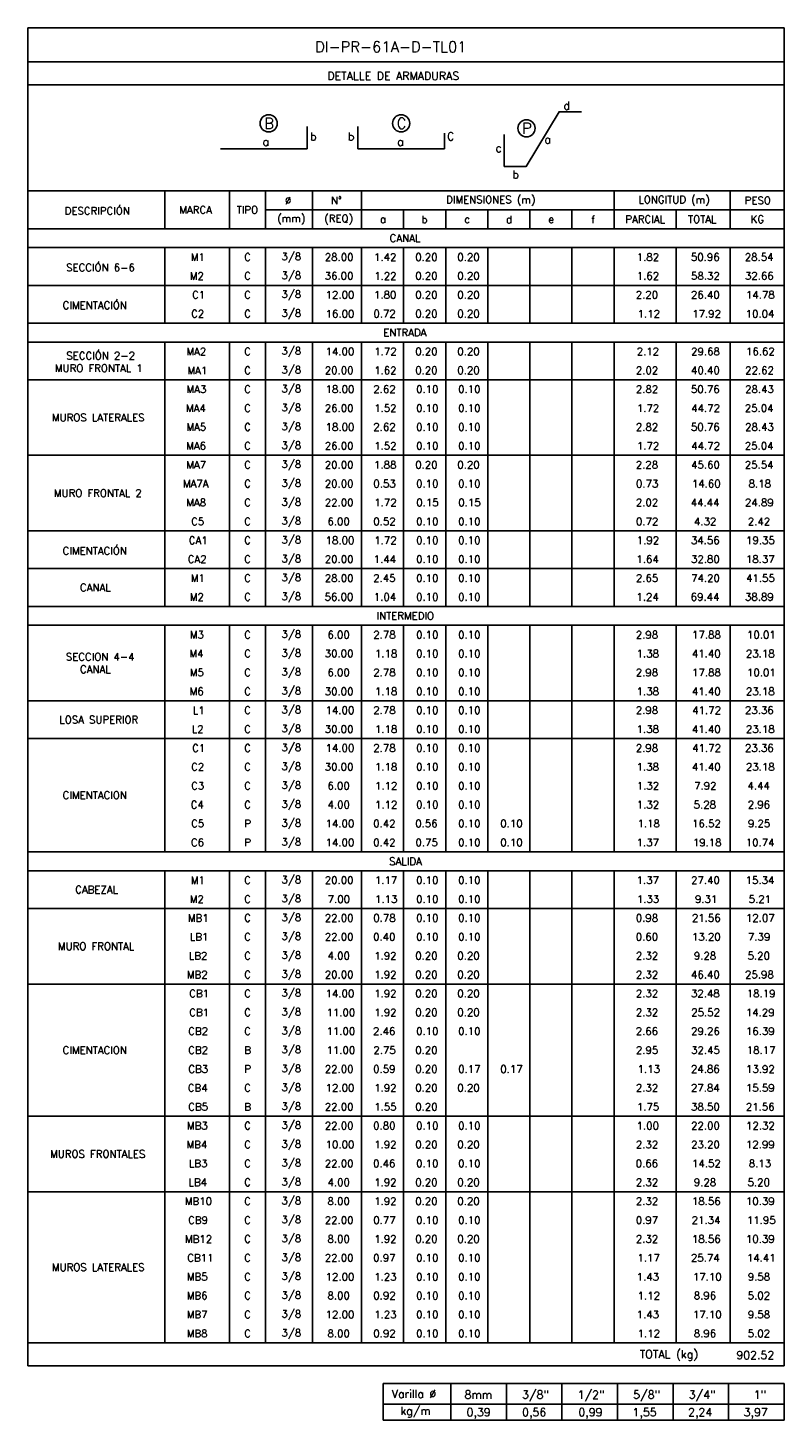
# Model space of a CAD drawing. Header units: metres. Extents: x -260 to 410, y 23 to 160.
# Tile 2 of 15: x -196 to -170, y 32 to 78. Entities that reach past the tile are written whole.
import ezdxf
from ezdxf.enums import TextEntityAlignment as Align

# ---------------------------------------------------------------- set-up
doc = ezdxf.new("R2010")
doc.units = ezdxf.units.M
for name, color, linetype in [('XREF-SE-CUADROS DE DESPIECE - HUAURA_PQT4$0$21', 3, 'Continuous'), ('XREF-SE-CUADROS DE DESPIECE - HUAURA_PQT4$0$21C', 3, 'Continuous'), ('XREF-SE-CUADROS DE DESPIECE - HUAURA_PQT4$0$23', 2, 'Continuous'), ('XREF-SE-CUADROS DE DESPIECE - HUAURA_PQT4$0$S-ANNO-TEXT', 7, 'Continuous'), ('XREF-SE-CUADROS DE DESPIECE - HUAURA_PQT4$0$S-LNWK-0006', 1, 'Continuous')]:
    doc.layers.add(name, color=color, linetype=linetype)
doc.styles.add('XREF-SE-CUADROS DE DESPIECE - HUAURA_PQT4$0$TEGEPSA 100', font='romans.shx')

# ---------------------------------------------------------------- blocks, each defined once
blk = doc.blocks.new('XREF-SE-CUADROS DE DESPIECE - HUAURA_PQT4')
at = {"layer": 'XREF-SE-CUADROS DE DESPIECE - HUAURA_PQT4$0$21'}
for p, q in [((-190.948, 72.91), (-190.948, 71.643)), ((-188.782, 72.91), (-188.782, 71.643)), ((-187.569, 72.91), (-187.569, 71.643)), ((-185.999, 72.91), (-185.999, 71.643)), ((-184.35, 72.91), (-184.35, 71.643)), ((-175.883, 72.91), (-175.883, 71.643)), ((-171.987, 72.91), (-171.987, 71.643)), ((-187.569, 72.276), (-170.179, 72.276)), ((-182.939, 72.276), (-182.939, 71.643)), ((-181.527, 72.276), (-181.527, 71.643)), ((-180.116, 72.276), (-180.116, 71.643)), ((-178.705, 72.276), (-178.705, 71.643)), ((-177.294, 72.276), (-177.294, 71.643)), ((-173.796, 72.276), (-173.796, 71.643)), ((-195.538, 71.643), (-170.179, 71.643)), ((-195.538, 71.01), (-170.179, 71.01)), ((-190.948, 71.01), (-190.948, 68.476)), ((-188.782, 71.01), (-188.782, 68.476)), ((-187.569, 71.01), (-187.569, 68.476)), ((-185.999, 71.01), (-185.999, 68.476)), ((-184.35, 71.01), (-184.35, 68.476)), ((-182.939, 71.01), (-182.939, 68.476)), ((-181.527, 71.01), (-181.527, 68.476)), ((-180.116, 71.01), (-180.116, 68.476)), ((-178.705, 71.01), (-178.705, 68.476)), ((-177.294, 71.01), (-177.294, 68.476)), ((-175.883, 71.01), (-175.883, 68.476)), ((-173.796, 71.01), (-173.796, 68.476)), ((-171.987, 71.01), (-171.987, 68.476)), ((-195.538, 69.743), (-170.179, 69.743)), ((-195.538, 68.476), (-170.179, 68.476)), ((-195.538, 67.843), (-170.179, 67.843)), ((-190.948, 67.843), (-190.948, 58.976)), ((-188.782, 67.843), (-188.782, 58.976)), ((-187.569, 67.843), (-187.569, 58.976)), ((-185.999, 67.843), (-185.999, 58.976)), ((-184.35, 67.843), (-184.35, 58.976)), ((-182.939, 67.843), (-182.939, 58.976)), ((-181.527, 67.843), (-181.527, 58.976)), ((-180.116, 67.843), (-180.116, 58.976)), ((-178.705, 67.843), (-178.705, 58.976)), ((-177.294, 67.843), (-177.294, 58.976)), ((-175.883, 67.843), (-175.883, 58.976)), ((-173.796, 67.843), (-173.796, 58.976)), ((-171.987, 67.843), (-171.987, 58.976)), ((-195.538, 66.576), (-170.179, 66.576)), ((-195.538, 64.043), (-170.179, 64.043)), ((-195.538, 61.51), (-170.179, 61.51)), ((-195.538, 60.243), (-170.179, 60.243)), ((-195.538, 58.976), (-170.179, 58.976)), ((-195.538, 58.343), (-170.179, 58.343)), ((-190.948, 58.343), (-190.948, 50.743)), ((-188.782, 58.343), (-188.782, 50.743)), ((-187.569, 58.343), (-187.569, 50.743)), ((-185.999, 58.343), (-185.999, 50.743)), ((-184.35, 58.343), (-184.35, 50.743)), ((-182.939, 58.343), (-182.939, 50.743)), ((-181.527, 58.343), (-181.527, 50.743)), ((-180.116, 58.343), (-180.116, 50.743)), ((-178.705, 58.343), (-178.705, 50.743)), ((-177.294, 58.343), (-177.294, 50.743)), ((-175.883, 58.343), (-175.883, 50.743)), ((-173.796, 58.343), (-173.796, 50.743)), ((-171.987, 58.343), (-171.987, 50.743)), ((-195.538, 55.81), (-170.179, 55.81)), ((-195.538, 54.543), (-170.179, 54.543)), ((-195.538, 50.743), (-170.179, 50.743)), ((-195.538, 50.11), (-170.179, 50.11)), ((-190.948, 50.11), (-190.948, 34.276)), ((-188.782, 50.11), (-188.782, 34.276)), ((-187.569, 50.11), (-187.569, 34.276)), ((-185.999, 50.11), (-185.999, 34.276)), ((-184.35, 50.11), (-184.35, 34.276)), ((-182.939, 50.11), (-182.939, 34.276)), ((-181.527, 50.11), (-181.527, 34.276)), ((-180.116, 50.11), (-180.116, 34.276)), ((-178.705, 50.11), (-178.705, 34.276)), ((-177.294, 50.11), (-177.294, 34.276)), ((-175.883, 50.11), (-175.883, 34.276)), ((-173.796, 50.11), (-173.796, 34.276)), ((-171.987, 50.11), (-171.987, 34.276)), ((-195.538, 48.843), (-170.179, 48.843)), ((-195.538, 46.31), (-170.179, 46.31)), ((-195.538, 41.876), (-170.179, 41.876)), ((-195.538, 39.343), (-170.179, 39.343)), ((-195.538, 34.276), (-170.179, 34.276)), ((-181.355, 32.911), (-181.355, 31.683)), ((-179.492, 32.911), (-179.492, 31.683)), ((-177.63, 32.911), (-177.63, 31.683)), ((-175.767, 32.911), (-175.767, 31.683)), ((-173.904, 32.911), (-173.904, 31.683)), ((-172.042, 32.911), (-172.042, 31.683)), ((-183.62, 32.223), (-170.179, 32.223))]:
    blk.add_line(p, q, dxfattribs=at)
at = {"layer": 'XREF-SE-CUADROS DE DESPIECE - HUAURA_PQT4$0$21C'}
for centre in [(-187.463, 75.177), (-183.022, 75.177), (-178.819, 75.012)]:
    blk.add_circle(centre, 0.288, dxfattribs=at)
at = {"layer": 'XREF-SE-CUADROS DE DESPIECE - HUAURA_PQT4$0$23'}
for p, q in [((-195.538, 72.91), (-170.179, 72.91)), ((-195.538, 33.502), (-170.179, 33.502)), ((-183.62, 32.911), (-183.62, 31.683)), ((-183.62, 32.911), (-170.179, 32.911)), ((-183.62, 32.911), (-183.62, 31.683)), ((-170.179, 32.911), (-170.179, 31.683)), ((-183.62, 31.683), (-170.179, 31.683))]:
    blk.add_line(p, q, dxfattribs=at)
for points in [[(-170.179, 33.502), (-170.179, 78.38), (-195.538, 78.38), (-195.538, 33.502)], [(-170.179, 77.244), (-195.538, 77.244)], [(-170.179, 76.474), (-195.538, 76.474)]]:
    blk.add_lwpolyline(points, dxfattribs=at)
at = {"layer": 'XREF-SE-CUADROS DE DESPIECE - HUAURA_PQT4$0$S-LNWK-0006', "flags": 128}
blk.add_lwpolyline([(-176.971, 75.568), (-177.724, 75.568), (-178.829, 73.731), (-179.566, 73.731), (-179.566, 74.798)], dxfattribs=at)
at = {"layer": 'XREF-SE-CUADROS DE DESPIECE - HUAURA_PQT4$0$S-LNWK-0006'}
blk.add_lwpolyline([(-189.083, 74.325), (-186.174, 74.325), (-186.174, 75.076)], dxfattribs=at)
blk.add_lwpolyline([(-181.564, 74.848), (-181.564, 74.338, -0.414214), (-181.577, 74.325), (-184.473, 74.325), (-184.473, 75.076)], format="xyb", dxfattribs=at)
at = {"style": 'XREF-SE-CUADROS DE DESPIECE - HUAURA_PQT4$0$TEGEPSA 100'}
for s, p in [('DESCRIPCIÓN', (-194.303, 72.116)), ('MARCA', (-190.459, 72.151)), ('TIPO', (-188.536, 72.151)), ('Ø', (-186.918, 72.468)), ('N°', (-185.374, 72.468)), ('DIMENSIONES (m)', (-181.511, 72.494)), ('LONGITUD (m)', (-175.066, 72.494)), ('PESO', (-171.501, 72.468)), ('(mm)', (-187.179, 71.863)), ('(REQ)', (-185.598, 71.861)), ('a', (-183.729, 71.837)), ('b', (-182.339, 71.83)), ('c', (-180.902, 71.837)), ('d', (-179.504, 71.83)), ('e', (-178.09, 71.837)), ('f', (-176.645, 71.826)), ('PARCIAL', (-175.503, 71.835)), ('TOTAL', (-173.403, 71.835)), ('KG', (-171.3, 71.835)), ('SECCIÓN 6-6', (-194.255, 70.216)), ('M1', (-190.076, 70.565)), ('C', (-188.284, 70.568)), ('3/8', (-187.035, 70.587)), ('28.00', (-185.582, 70.568)), ('1.42', (-183.929, 70.567)), ('0.20', (-182.549, 70.568)), ('0.20', (-181.137, 70.568)), ('1.82', (-175.121, 70.567)), ('50.96', (-173.306, 70.568)), ('28.54', (-171.499, 70.568)), ('M2', (-190.109, 69.933)), ('C', (-188.284, 69.935)), ('3/8', (-187.035, 69.953)), ('36.00', (-185.584, 69.935)), ('1.22', (-183.926, 69.933)), ('0.20', (-182.549, 69.935)), ('0.20', (-181.137, 69.935)), ('1.62', (-175.121, 69.934)), ('58.32', (-173.3, 69.935)), ('32.66', (-171.493, 69.935)), ('3/8', (-187.035, 69.32)), ('CIMENTACIÓN', (-194.37, 68.949)), ('C1', (-190.031, 69.301)), ('C', (-188.284, 69.301)), ('12.00', (-185.553, 69.301)), ('1.80', (-183.93, 69.301)), ('0.20', (-182.549, 69.301)), ('0.20', (-181.137, 69.301)), ('2.20', (-175.155, 69.301)), ('26.40', (-173.302, 69.301)), ('14.78', (-171.46, 69.301)), ('C2', (-190.064, 68.668)), ('C', (-188.284, 68.668)), ('3/8', (-187.035, 68.687)), ('16.00', (-185.553, 68.667)), ('0.72', (-183.952, 68.668)), ('0.20', (-182.549, 68.668)), ('0.20', (-181.137, 68.668)), ('1.12', (-175.093, 68.667)), ('17.92', (-173.262, 68.667)), ('10.04', (-171.469, 68.667)), ('SECCIÓN 2-2', (-194.249, 67.26)), ('MA2', (-190.221, 67.399)), ('C', (-188.284, 67.401)), ('3/8', (-187.035, 67.42)), ('14.00', (-185.556, 67.401)), ('1.72', (-183.923, 67.4)), ('0.20', (-182.549, 67.401)), ('0.20', (-181.137, 67.401)), ('2.12', (-175.122, 67.4)), ('29.68', (-173.298, 67.401)), ('16.62', (-171.457, 67.401)), ('MURO FRONTAL 1', (-194.632, 66.838)), ('MA1', (-190.188, 66.765)), ('C', (-188.284, 66.768)), ('3/8', (-187.035, 66.787)), ('20.00', (-185.582, 66.768)), ('1.62', (-183.926, 66.767)), ('0.20', (-182.549, 66.768)), ('0.20', (-181.137, 66.768)), ('2.02', (-175.151, 66.768)), ('40.40', (-173.301, 66.768)), ('22.62', (-171.486, 66.768)), ('MA3', (-190.219, 66.135)), ('C', (-188.284, 66.135)), ('3/8', (-187.035, 66.153)), ('18.00', (-185.553, 66.134)), ('2.62', (-183.955, 66.135)), ('0.10', (-182.52, 66.134)), ('0.10', (-181.109, 66.134)), ('2.82', (-175.151, 66.135)), ('50.76', (-173.303, 66.135)), ('28.43', (-171.487, 66.135)), ('MUROS LATERALES', (-194.731, 65.185)), ('MA4', (-190.234, 65.501)), ('C', (-188.284, 65.501)), ('3/8', (-187.035, 65.52)), ('26.00', (-185.582, 65.501)), ('1.52', (-183.926, 65.501)), ('0.10', (-182.52, 65.501)), ('0.10', (-181.109, 65.501)), ('1.72', (-175.118, 65.5)), ('44.72', (-173.294, 65.501)), ('25.04', (-171.499, 65.501)), ('MA5', (-190.221, 64.87)), ('C', (-188.284, 64.868)), ('3/8', (-187.035, 64.887)), ('18.00', (-185.553, 64.867)), ('2.62', (-183.955, 64.868)), ('0.10', (-182.52, 64.867)), ('0.10', (-181.109, 64.867)), ('2.82', (-175.151, 64.868)), ('50.76', (-173.303, 64.868)), ('28.43', (-171.487, 64.868)), ('MA6', (-190.227, 64.235)), ('C', (-188.284, 64.235)), ('3/8', (-187.035, 64.253)), ('26.00', (-185.582, 64.235)), ('1.52', (-183.926, 64.234)), ('0.10', (-182.52, 64.234)), ('0.10', (-181.109, 64.234)), ('1.72', (-175.118, 64.233)), ('44.72', (-173.294, 64.234)), ('25.04', (-171.499, 64.235)), ('MA7', (-190.225, 63.601)), ('C', (-188.284, 63.601)), ('3/8', (-187.035, 63.62)), ('20.00', (-185.582, 63.601)), ('1.88', (-183.929, 63.601)), ('0.20', (-182.549, 63.601)), ('0.20', (-181.137, 63.601)), ('2.28', (-175.154, 63.601)), ('45.60', (-173.298, 63.601)), ('25.54', (-171.499, 63.601)), ('MA7A', (-190.338, 62.968)), ('C', (-188.284, 62.968)), ('3/8', (-187.035, 62.987)), ('20.00', (-185.582, 62.968)), ('0.53', (-183.953, 62.968)), ('0.10', (-182.52, 62.967)), ('0.10', (-181.109, 62.967)), ('0.73', (-175.146, 62.968)), ('14.60', (-173.273, 62.967)), ('8.18', (-171.371, 62.967)), ('MURO FRONTAL 2', (-194.665, 62.651)), ('MA8', (-190.225, 62.335)), ('C', (-188.284, 62.335)), ('3/8', (-187.035, 62.353)), ('22.00', (-185.582, 62.335)), ('1.72', (-183.923, 62.333)), ('0.15', (-182.515, 62.334)), ('0.15', (-181.104, 62.334)), ('2.02', (-175.151, 62.335)), ('44.44', (-173.312, 62.336)), ('24.89', (-171.493, 62.335)), ('C5', (-190.064, 61.701)), ('C', (-188.284, 61.701)), ('3/8', (-187.035, 61.72)), ('6.00', (-185.493, 61.701)), ('0.52', (-183.955, 61.701)), ('0.10', (-182.52, 61.701)), ('0.10', (-181.109, 61.701)), ('0.72', (-175.147, 61.701)), ('4.32', (-173.202, 61.701)), ('2.42', (-171.397, 61.701)), ('CA1', (-190.143, 61.067)), ('C', (-188.284, 61.068)), ('3/8', (-187.035, 61.087)), ('18.00', (-185.553, 61.067)), ('1.72', (-183.923, 61.067)), ('0.10', (-182.52, 61.067)), ('0.10', (-181.109, 61.067)), ('1.92', (-175.121, 61.067)), ('34.56', (-173.305, 61.068)), ('19.35', (-171.456, 61.067)), ('CIMENTACIÓN', (-194.37, 60.716)), ('3/8', (-187.035, 60.453)), ('CA2', (-190.177, 60.435)), ('C', (-188.284, 60.435)), ('20.00', (-185.582, 60.435)), ('1.44', (-183.941, 60.433)), ('0.10', (-182.52, 60.434)), ('0.10', (-181.109, 60.434)), ('1.64', (-175.133, 60.434)), ('32.80', (-173.301, 60.435)), ('18.37', (-171.461, 60.434)), ('M1', (-190.076, 59.799)), ('C', (-188.284, 59.801)), ('3/8', (-187.035, 59.82)), ('28.00', (-185.582, 59.801)), ('2.45', (-183.958, 59.801)), ('0.10', (-182.52, 59.801)), ('0.10', (-181.109, 59.801)), ('2.65', (-175.15, 59.801)), ('74.20', (-173.297, 59.801)), ('41.55', (-171.456, 59.801)), ('CANAL', (-193.79, 59.485)), ('M2', (-190.109, 59.166)), ('C', (-188.284, 59.168)), ('3/8', (-187.035, 59.187)), ('56.00', (-185.588, 59.168)), ('1.04', (-183.938, 59.167)), ('0.10', (-182.52, 59.167)), ('0.10', (-181.109, 59.167)), ('1.24', (-175.133, 59.167)), ('69.44', (-173.312, 59.168)), ('38.89', (-171.492, 59.168)), ('M3', (-190.107, 57.901)), ('C', (-188.284, 57.901)), ('3/8', (-187.035, 57.92)), ('6.00', (-185.493, 57.901)), ('2.78', (-183.956, 57.901)), ('0.10', (-182.52, 57.901)), ('0.10', (-181.109, 57.901)), ('2.98', (-175.154, 57.901)), ('17.88', (-173.266, 57.901)), ('10.01', (-171.424, 57.901)), ('M4', (-190.121, 57.268)), ('C', (-188.284, 57.268)), ('3/8', (-187.035, 57.287)), ('30.00', (-185.584, 57.268)), ('1.18', (-183.901, 57.267)), ('0.10', (-182.52, 57.267)), ('0.10', (-181.109, 57.267)), ('1.38', (-175.125, 57.267)), ('41.40', (-173.273, 57.267)), ('23.18', (-171.462, 57.267)), ('SECCION 4-4', (-194.264, 57.162)), ('CANAL', (-193.79, 56.741)), ('M5', (-190.109, 56.637)), ('C', (-188.284, 56.635)), ('3/8', (-187.035, 56.653)), ('6.00', (-185.493, 56.635)), ('2.78', (-183.956, 56.635)), ('0.10', (-182.52, 56.634)), ('0.10', (-181.109, 56.634)), ('2.98', (-175.154, 56.635)), ('17.88', (-173.266, 56.634)), ('10.01', (-171.424, 56.634)), ('M6', (-190.114, 56.001)), ('C', (-188.284, 56.001)), ('3/8', (-187.035, 56.02)), ('30.00', (-185.584, 56.001)), ('1.18', (-183.901, 56.001)), ('0.10', (-182.52, 56.001)), ('0.10', (-181.109, 56.001)), ('1.38', (-175.125, 56.001)), ('41.40', (-173.273, 56.001)), ('23.18', (-171.462, 56.001)), ('L1', (-190.009, 55.365)), ('C', (-188.284, 55.368)), ('3/8', (-187.035, 55.387)), ('14.00', (-185.556, 55.367)), ('2.78', (-183.956, 55.368)), ('0.10', (-182.52, 55.367)), ('0.10', (-181.109, 55.367)), ('2.98', (-175.154, 55.368)), ('41.72', (-173.262, 55.367)), ('23.36', (-171.492, 55.368)), ('LOSA SUPERIOR', (-194.483, 55.051)), ('L2', (-190.042, 54.733)), ('C', (-188.284, 54.735)), ('3/8', (-187.035, 54.753)), ('30.00', (-185.584, 54.735)), ('1.18', (-183.901, 54.734)), ('0.10', (-182.52, 54.734)), ('0.10', (-181.109, 54.734)), ('1.38', (-175.125, 54.734)), ('41.40', (-173.273, 54.734)), ('23.18', (-171.462, 54.734)), ('C1', (-190.031, 54.101)), ('C', (-188.284, 54.101)), ('3/8', (-187.035, 54.12)), ('14.00', (-185.556, 54.101)), ('2.78', (-183.956, 54.101)), ('0.10', (-182.52, 54.101)), ('0.10', (-181.109, 54.101)), ('2.98', (-175.154, 54.101)), ('41.72', (-173.262, 54.1)), ('23.36', (-171.492, 54.101)), ('C2', (-190.064, 53.468)), ('C', (-188.284, 53.468)), ('3/8', (-187.035, 53.487)), ('30.00', (-185.584, 53.468)), ('1.18', (-183.901, 53.467)), ('0.10', (-182.52, 53.467)), ('0.10', (-181.109, 53.467)), ('1.38', (-175.125, 53.467)), ('41.40', (-173.273, 53.467)), ('23.18', (-171.462, 53.467)), ('CIMENTACION', (-194.37, 52.518)), ('C3', (-190.063, 52.835)), ('C', (-188.284, 52.835)), ('3/8', (-187.035, 52.853)), ('6.00', (-185.493, 52.835)), ('1.12', (-183.897, 52.833)), ('0.10', (-182.52, 52.834)), ('0.10', (-181.109, 52.834)), ('1.32', (-175.121, 52.834)), ('7.92', (-173.198, 52.835)), ('4.44', (-171.408, 52.836)), ('C4', (-190.077, 52.201)), ('C', (-188.284, 52.201)), ('3/8', (-187.035, 52.22)), ('4.00', (-185.489, 52.201)), ('1.12', (-183.897, 52.2)), ('0.10', (-182.52, 52.201)), ('0.10', (-181.109, 52.201)), ('1.32', (-175.121, 52.201)), ('5.28', (-173.212, 52.201)), ('2.96', (-171.4, 52.201)), ('3/8', (-187.035, 51.587)), ('C5', (-190.064, 51.568)), ('P', (-188.278, 51.568)), ('14.00', (-185.556, 51.567)), ('0.42', (-183.958, 51.568)), ('0.56', (-182.549, 51.568)), ('0.10', (-181.109, 51.567)), ('0.10', (-179.698, 51.567)), ('1.18', (-175.096, 51.567)), ('16.52', (-173.265, 51.567)), ('9.25', (-171.394, 51.568)), ('C6', (-190.07, 50.935)), ('P', (-188.278, 50.935)), ('3/8', (-187.035, 50.953)), ('14.00', (-185.556, 50.934)), ('0.42', (-183.958, 50.935)), ('0.75', (-182.541, 50.935)), ('0.10', (-181.109, 50.934)), ('0.10', (-179.698, 50.934)), ('1.37', (-175.125, 50.934)), ('19.18', (-173.241, 50.934)), ('10.74', (-171.466, 50.934)), ('CABEZAL', (-193.951, 49.351)), ('M1', (-190.076, 49.665)), ('C', (-188.284, 49.668)), ('3/8', (-187.035, 49.687)), ('20.00', (-185.582, 49.668)), ('1.17', (-183.901, 49.667)), ('0.10', (-182.52, 49.667)), ('0.10', (-181.109, 49.667)), ('1.37', (-175.125, 49.667)), ('27.40', (-173.299, 49.668)), ('15.34', (-171.469, 49.667)), ('M2', (-190.109, 49.033)), ('C', (-188.284, 49.035)), ('3/8', (-187.035, 49.053)), ('7.00', (-185.485, 49.035)), ('1.13', (-183.896, 49.034)), ('0.10', (-182.52, 49.034)), ('0.10', (-181.109, 49.034)), ('1.33', (-175.119, 49.034)), ('9.31', (-173.17, 49.034)), ('5.21', (-171.367, 49.034)), ('MB1', (-190.173, 48.399)), ('C', (-188.284, 48.401)), ('3/8', (-187.035, 48.42)), ('22.00', (-185.582, 48.401)), ('0.78', (-183.956, 48.401)), ('0.10', (-182.52, 48.401)), ('0.10', (-181.109, 48.401)), ('0.98', (-175.154, 48.401)), ('21.56', (-173.272, 48.401)), ('12.07', (-171.461, 48.401)), ('MURO FRONTAL', (-194.53, 47.451)), ('LB1', (-190.106, 47.765)), ('C', (-188.284, 47.768)), ('3/8', (-187.035, 47.787)), ('22.00', (-185.582, 47.768)), ('0.40', (-183.962, 47.768)), ('0.10', (-182.52, 47.767)), ('0.10', (-181.109, 47.767)), ('0.60', (-175.155, 47.768)), ('13.20', (-173.27, 47.767)), ('7.39', (-171.393, 47.768)), ('LB2', (-190.139, 47.133)), ('C', (-188.284, 47.135)), ('3/8', (-187.035, 47.153)), ('4.00', (-185.489, 47.135)), ('1.92', (-183.926, 47.134)), ('0.20', (-182.549, 47.135)), ('0.20', (-181.137, 47.135)), ('2.32', (-175.151, 47.135)), ('9.28', (-173.207, 47.135)), ('5.20', (-171.405, 47.135)), ('MB2', (-190.206, 46.499)), ('C', (-188.284, 46.501)), ('3/8', (-187.035, 46.52)), ('20.00', (-185.582, 46.501)), ('1.92', (-183.926, 46.501)), ('0.20', (-182.549, 46.501)), ('0.20', (-181.137, 46.501)), ('2.32', (-175.151, 46.501)), ('46.40', (-173.301, 46.501)), ('25.98', (-171.49, 46.501)), ('CB1', (-190.128, 45.867)), ('C', (-188.284, 45.868)), ('3/8', (-187.035, 45.887)), ('14.00', (-185.556, 45.867)), ('1.92', (-183.926, 45.867)), ('0.20', (-182.549, 45.868)), ('0.20', (-181.137, 45.868)), ('2.32', (-175.151, 45.868)), ('32.48', (-173.303, 45.868)), ('18.19', (-171.432, 45.867)), ('CB1', (-190.128, 45.234)), ('C', (-188.284, 45.235)), ('3/8', (-187.035, 45.253)), ('11.00', (-185.524, 45.234)), ('1.92', (-183.926, 45.234)), ('0.20', (-182.549, 45.235)), ('0.20', (-181.137, 45.235)), ('2.32', (-175.151, 45.235)), ('25.52', (-173.295, 45.235)), ('14.29', (-171.463, 45.234)), ('CB2', (-190.162, 44.601)), ('C', (-188.284, 44.601)), ('3/8', (-187.035, 44.62)), ('11.00', (-185.524, 44.601)), ('2.46', (-183.964, 44.601)), ('0.10', (-182.52, 44.601)), ('0.10', (-181.109, 44.601)), ('2.66', (-175.156, 44.601)), ('29.26', (-173.3, 44.601)), ('16.39', (-171.46, 44.601)), ('CIMENTACION', (-194.37, 43.968)), ('CB2', (-190.162, 43.968)), ('B', (-188.279, 43.968)), ('3/8', (-187.035, 43.987)), ('11.00', (-185.524, 43.967)), ('2.75', (-183.952, 43.968)), ('0.20', (-182.549, 43.968)), ('2.95', (-175.15, 43.968)), ('32.45', (-173.299, 43.968)), ('18.17', (-171.432, 43.967)), ('CB3', (-190.16, 43.335)), ('P', (-188.278, 43.335)), ('3/8', (-187.035, 43.353)), ('22.00', (-185.582, 43.335)), ('0.59', (-183.959, 43.335)), ('0.20', (-182.549, 43.335)), ('0.17', (-181.108, 43.334)), ('0.17', (-179.697, 43.334)), ('1.13', (-175.091, 43.334)), ('24.86', (-173.303, 43.335)), ('13.92', (-171.457, 43.334)), ('3/8', (-187.035, 42.72)), ('CB4', (-190.174, 42.701)), ('C', (-188.284, 42.701)), ('12.00', (-185.553, 42.701)), ('1.92', (-183.926, 42.701)), ('0.20', (-182.549, 42.701)), ('0.20', (-181.137, 42.701)), ('2.32', (-175.151, 42.701)), ('27.84', (-173.304, 42.701)), ('15.59', (-171.46, 42.701)), ('CB5', (-190.161, 42.068)), ('B', (-188.279, 42.068)), ('3/8', (-187.035, 42.087)), ('22.00', (-185.582, 42.068)), ('1.55', (-183.925, 42.067)), ('0.20', (-182.549, 42.068)), ('1.75', (-175.118, 42.067)), ('38.50', (-173.301, 42.068)), ('21.56', (-171.463, 42.067)), ('MB3', (-190.204, 41.435)), ('C', (-188.284, 41.435)), ('3/8', (-187.035, 41.453)), ('22.00', (-185.582, 41.435)), ('0.80', (-183.96, 41.435)), ('0.10', (-182.52, 41.434)), ('0.10', (-181.109, 41.434)), ('1.00', (-175.126, 41.434)), ('22.00', (-173.299, 41.435)), ('12.32', (-171.457, 41.434)), ('MUROS FRONTALES', (-194.793, 40.485)), ('MB4', (-190.218, 40.801)), ('C', (-188.284, 40.801)), ('3/8', (-187.035, 40.82)), ('10.00', (-185.553, 40.801)), ('1.92', (-183.926, 40.801)), ('0.20', (-182.549, 40.801)), ('0.20', (-181.137, 40.801)), ('2.32', (-175.151, 40.801)), ('23.20', (-173.299, 40.801)), ('12.99', (-171.46, 40.801)), ('LB3', (-190.137, 40.168)), ('C', (-188.284, 40.168)), ('3/8', (-187.035, 40.187)), ('22.00', (-185.582, 40.168)), ('0.46', (-183.963, 40.168)), ('0.10', (-182.52, 40.167)), ('0.10', (-181.109, 40.167)), ('0.66', (-175.156, 40.168)), ('14.52', (-173.268, 40.167)), ('8.13', (-171.365, 40.167)), ('LB4', (-190.151, 39.535)), ('C', (-188.284, 39.535)), ('3/8', (-187.035, 39.553)), ('4.00', (-185.489, 39.535)), ('1.92', (-183.926, 39.534)), ('0.20', (-182.549, 39.535)), ('0.20', (-181.137, 39.535)), ('2.32', (-175.151, 39.535)), ('9.28', (-173.207, 39.535)), ('5.20', (-171.405, 39.535)), ('MB10', (-190.274, 38.901)), ('C', (-188.284, 38.901)), ('3/8', (-187.035, 38.92)), ('8.00', (-185.491, 38.901)), ('1.92', (-183.926, 38.901)), ('0.20', (-182.549, 38.901)), ('0.20', (-181.137, 38.901)), ('2.32', (-175.151, 38.901)), ('18.56', (-173.271, 38.901)), ('10.39', (-171.46, 38.901)), ('CB9', (-190.165, 38.268)), ('C', (-188.284, 38.268)), ('3/8', (-187.035, 38.287)), ('22.00', (-185.582, 38.268)), ('0.77', (-183.956, 38.268)), ('0.10', (-182.52, 38.267)), ('0.10', (-181.109, 38.267)), ('0.97', (-175.154, 38.268)), ('21.34', (-173.279, 38.267)), ('11.95', (-171.428, 38.267)), ('MB12', (-190.27, 37.632)), ('C', (-188.284, 37.635)), ('3/8', (-187.035, 37.653)), ('8.00', (-185.491, 37.635)), ('1.92', (-183.926, 37.634)), ('0.20', (-182.549, 37.635)), ('0.20', (-181.137, 37.635)), ('2.32', (-175.151, 37.635)), ('18.56', (-173.271, 37.634)), ('10.39', (-171.46, 37.634)), ('MUROS LATERALES', (-194.731, 36.685)), ('CB11', (-190.192, 37.001)), ('C', (-188.284, 37.001)), ('3/8', (-187.035, 37.02)), ('22.00', (-185.582, 37.001)), ('0.97', (-183.959, 37.001)), ('0.10', (-182.52, 37.001)), ('0.10', (-181.109, 37.001)), ('1.17', (-175.097, 37)), ('25.74', (-173.304, 37.001)), ('14.41', (-171.429, 37)), ('MB5', (-190.206, 36.37)), ('C', (-188.284, 36.368)), ('3/8', (-187.035, 36.387)), ('12.00', (-185.553, 36.367)), ('1.23', (-183.924, 36.367)), ('0.10', (-182.52, 36.367)), ('0.10', (-181.109, 36.367)), ('1.43', (-175.122, 36.367)), ('17.10', (-173.239, 36.367)), ('9.58', (-171.399, 36.368)), ('MB6', (-190.211, 35.735)), ('C', (-188.284, 35.735)), ('3/8', (-187.035, 35.753)), ('8.00', (-185.491, 35.735)), ('0.92', (-183.955, 35.735)), ('0.10', (-182.52, 35.734)), ('0.10', (-181.109, 35.734)), ('1.12', (-175.093, 35.733)), ('8.96', (-173.209, 35.735)), ('5.02', (-171.4, 35.735)), ('MB7', (-190.21, 35.101)), ('C', (-188.284, 35.101)), ('3/8', (-187.035, 35.12)), ('12.00', (-185.553, 35.101)), ('1.23', (-183.924, 35.101)), ('0.10', (-182.52, 35.101)), ('0.10', (-181.109, 35.101)), ('1.43', (-175.122, 35.101)), ('17.10', (-173.239, 35.101)), ('9.58', (-171.399, 35.101)), ('MB8', (-190.21, 34.468)), ('C', (-188.284, 34.468)), ('3/8', (-187.035, 34.487)), ('8.00', (-185.491, 34.468)), ('0.92', (-183.955, 34.468)), ('0.10', (-182.52, 34.467)), ('0.10', (-181.109, 34.467)), ('1.12', (-175.093, 34.467)), ('8.96', (-173.209, 34.468)), ('5.02', (-171.4, 34.468))]:
    blk.add_text(s, height=0.25, dxfattribs=at).set_placement(p)
at = {"layer": 'XREF-SE-CUADROS DE DESPIECE - HUAURA_PQT4$0$23', "style": 'XREF-SE-CUADROS DE DESPIECE - HUAURA_PQT4$0$TEGEPSA 100'}
for s, height, p in [('CANAL', 0.25, (-183.405, 71.201)), ('ENTRADA', 0.25, (-183.621, 68.035)), ('INTERMEDIO', 0.25, (-183.847, 58.535)), ('SALIDA', 0.25, (-183.422, 50.301)), ('TOTAL (kg)', 0.27, (-175.021, 33.76)), ('902.52', 0.27, (-171.783, 33.731))]:
    blk.add_text(s, height=height, dxfattribs=at).set_placement(p)
at = {"layer": 'XREF-SE-CUADROS DE DESPIECE - HUAURA_PQT4$0$S-ANNO-TEXT', "color": 4, "style": 'XREF-SE-CUADROS DE DESPIECE - HUAURA_PQT4$0$TEGEPSA 100'}
blk.add_text('DI-PR-61A-D-TL01', height=0.36233, dxfattribs=at).set_placement((-185.908, 77.564))
at = {"layer": 'XREF-SE-CUADROS DE DESPIECE - HUAURA_PQT4$0$S-ANNO-TEXT', "style": 'XREF-SE-CUADROS DE DESPIECE - HUAURA_PQT4$0$TEGEPSA 100'}
for s, height, p in [('DETALLE DE ARMADURAS', 0.27006, (-185.496, 76.635)), ('Varilla %%C', 0.27, (-183.336, 32.428)), ('3/8"', 0.27, (-178.967, 32.403)), ('1/2"', 0.27, (-177.105, 32.403)), ('5/8"', 0.27, (-175.242, 32.403)), ('3/4"', 0.27, (-173.379, 32.403)), ('8mm', 0.27, (-180.896, 32.403)), ('1"', 0.27, (-171.2, 32.403)), ('kg/m', 0.27, (-183.049, 31.858)), ('0,39', 0.27, (-180.829, 31.813)), ('0,56', 0.27, (-178.966, 31.813)), ('0,99', 0.27, (-177.081, 31.813)), ('1,55', 0.27, (-175.263, 31.813)), ('2,24', 0.27, (-173.4, 31.813)), ('3,97', 0.27, (-171.538, 31.813))]:
    blk.add_text(s, height=height, dxfattribs=at).set_placement(p)
for s, p in [('d', (-177.362, 75.636)), ('b', (-185.853, 74.604)), ('b', (-184.589, 74.604)), ('C', (-181.242, 74.604)), ('c', (-179.648, 74.214)), ('b', (-179.072, 73.329))]:
    blk.add_text(s, height=0.27, dxfattribs=at).set_placement(p, align=Align.RIGHT)
for s, height, p in [('B', 0.362, (-187.45, 74.995)), ('C', 0.362, (-183.008, 74.995)), ('P', 0.362, (-178.805, 74.83)), ('a', 0.27, (-187.557, 74.424)), ('a', 0.27, (-183.045, 74.424)), ('a', 0.27, (-178.109, 74.501))]:
    blk.add_text(s, height=height, dxfattribs=at).set_placement(p, align=Align.CENTER)

msp = doc.modelspace()

# ---------------------------------------------------------------- block references
msp.add_blockref('XREF-SE-CUADROS DE DESPIECE - HUAURA_PQT4', (0, 0))

doc.saveas('drawing.dxf')
